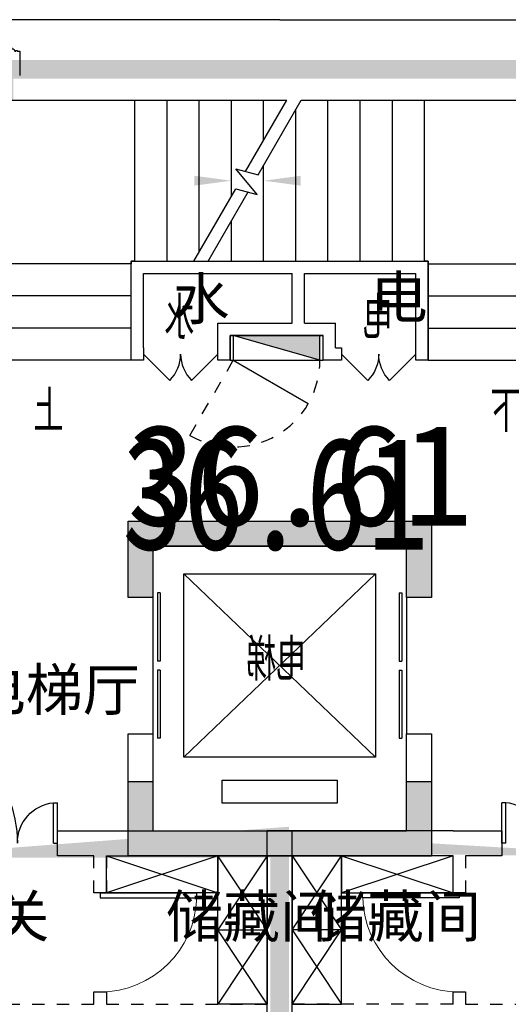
# Model space of a CAD drawing. Header units: millimetres. Extents: x 296296 to 297283, y 219875 to 220035.
# Tile 78 of 256: x 296702 to 296706, y 220016 to 220024. Entities that reach past the tile are written whole.
import ezdxf

# ---------------------------------------------------------------- set-up
doc = ezdxf.new("R2010")
doc.units = ezdxf.units.MM
for name, pattern in [('185洋房-中间套（报建版）-旧规$0$DASH', [0.35, 0.25, -0.1]), ('185洋房-边套（报建版）-旧规$0$DASH', [0.35, 0.25, -0.1]), ('DASH', [0.35, 0.25, -0.1])]:
    doc.linetypes.add(name, pattern=pattern)
doc.layers.add('$面积结果', color=7, linetype='Continuous')
doc.layers.add('面积-住宅全面积', color=1, linetype='Continuous')
doc.layers.add('面积-计容-住宅-1', color=1, linetype='Continuous', lineweight=0)
doc.styles.add('_TCH_DIM', font='SIMPLEX', dxfattribs={"bigfont": 'GBCBIG'})
doc.styles.add('dw', font='simhei.ttf')
doc.styles.get("Standard").update_dxf_attribs({"font": 'arial.ttf'})

# ---------------------------------------------------------------- blocks, each defined once
blk = doc.blocks.new('*U14')
at = {"lineweight": -2}
blk.add_hatch(color=253, dxfattribs=at).paths.add_polyline_path([(0, 200), (700, 0), (0, 0)])
at = {"color": 253, "linetype": 'DASH', "lineweight": -2}
blk.add_line((1050, 806.2177826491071), (700, 200), dxfattribs=at)
at = {"color": 253, "lineweight": -2}
for p, q in [((700, 200), (93.7822173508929, 550)), ((0, 200), (0, 0)), ((700, 200), (0, 200)), ((0, 200), (700, 0)), ((700, 0), (700, 200)), ((0, 0), (700, 0))]:
    blk.add_line(p, q, dxfattribs=at)
at = {"color": 253, "linetype": 'DASH', "lineweight": -2}
blk.add_arc((700, 200), 700, 60.00000000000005, 180, dxfattribs=at)
blk = doc.blocks.new('$DORLIB2D$00000127')
at = {"color": 253, "lineweight": -2}
for points in [[(-0.5333333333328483, 0.7948983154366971), (-0.5333333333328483, 0.690405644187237)], [(-0.0333333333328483, 0.7948983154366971), (-0.5333333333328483, 0.7948983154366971)], [(-0.0333333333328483, 0.7948983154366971), (-0.0333333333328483, 0.690405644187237)], [(0.5333333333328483, 0.7948983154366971), (0.0333333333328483, 0.7948983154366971)], [(0.0333333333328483, 0.7948983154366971), (0.0333333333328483, 0.690405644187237)], [(0.5333333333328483, 0.7948983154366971), (0.5333333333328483, 0.690405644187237)], [(-0.0333333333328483, 0.690405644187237), (-0.5333333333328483, 0.690405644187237)], [(0.5333333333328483, 0.690405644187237), (0.0333333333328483, 0.690405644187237)], [(0.5, 0.4999999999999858), (-0.5, 0.4999999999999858)]]:
    blk.add_lwpolyline(points, dxfattribs=at)
blk = doc.blocks.new('$DORLIB2D$00000116')
at = {"color": 253, "lineweight": -2}
for p, q in [((-0.4999999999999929, 7.1e-15), (-0.146446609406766, 0.353553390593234)), ((0.5000000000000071, 7.1e-15), (0.1464466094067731, 0.353553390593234))]:
    blk.add_line(p, q, dxfattribs=at)
for centre, radius, start, end in [((-0.4999999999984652, 4.832e-13), 0.4999999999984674, 0, 45), ((0.4999999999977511, 9.059e-13), 0.4999999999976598, 135, 180)]:
    blk.add_arc(centre, radius, start, end, dxfattribs=at)
blk = doc.blocks.new('洋房核心筒（标准层）')
at = {"color": 253}
for p, q in [((13399.99999975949, 9700.000023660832), (13400.00000002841, 13200.00000022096)), ((13400.00000002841, 13200.00000022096), (13600.00000002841, 13200.00000020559)), ((14930.00000002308, 13200.00000001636), (13599.99999987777, 13200.00000002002)), ((13599.99999987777, 13200.00000002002), (13599.99999987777, 11879.99999977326)), ((13599.99999975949, 9700.000023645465), (13600.00000002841, 13200.00000020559)), ((15926.98729813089, 13199.99999989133), (14930.00000002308, 13200.00000001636)), ((14929.99999986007, 11900.00000001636), (14930.00000002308, 13200.00000001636)), ((15189.99999986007, 11899.99999998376), (15190.00000002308, 13199.99999998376)), ((15449.99999986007, 11899.99999995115), (15450.00000002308, 13199.99999995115)), ((15709.99999986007, 11899.99999991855), (15710.00000002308, 13199.99999991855)), ((16275.05942885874, 12597.12138459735), (15926.98729813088, 13199.99999989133)), ((17270.00000002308, 13199.99999972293), (16042.45735196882, 13199.99999987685)), ((16375.05942886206, 12623.91630382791), (16042.45735196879, 13199.99999987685)), ((16229.99999998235, 12875.16660483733), (16230.00000002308, 13199.99999985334)), ((16489.99999992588, 12424.83339483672), (16490.00000002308, 13199.99999982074)), ((16749.99999986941, 11974.50018483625), (16750.00000002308, 13199.99999978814)), ((17009.99999986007, 11899.99999975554), (17010.00000002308, 13199.99999975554)), ((17269.99999986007, 11899.99999972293), (17270.00000002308, 13199.99999972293)), ((18600.00000003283, 13199.99999955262), (17269.99999994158, 13199.99999972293)), ((18599.9999998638, 11879.99999964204), (18600.00000003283, 13199.99999955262)), ((18599.99999976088, 9700.000023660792), (18600.00000002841, 13199.9999995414)), ((18600.00000002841, 13199.9999995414), (18800.00000002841, 13199.99999952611)), ((18799.99999976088, 9700.000023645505), (18800.00000002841, 13199.99999952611)), ((15969.99999986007, 11899.99999988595), (15970.00000001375, 13125.49981483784)), ((16229.99999986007, 11899.99999985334), (16229.99999995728, 12675.16660483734)), ((16455.45941541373, 12645.45941528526), (16275.05942885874, 12597.12138459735)), ((16282.56718102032, 12439.41447386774), (16455.45941541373, 12645.45941528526)), ((16454.91873227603, 12485.5959328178), (16282.56718102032, 12439.41447386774)), ((16793.01270175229, 11899.99999978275), (16454.91873227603, 12485.5959328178)), ((16677.54264791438, 11899.99999979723), (16354.91873227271, 12458.80101358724)), ((16489.99999986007, 11899.99999982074), (16489.9999999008, 12224.83339483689)), ((13599.99999987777, 11879.9999998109), (13599.9999998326, 11099.9999998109)), ((14899.99999987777, 11879.99999973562), (13599.99999987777, 11879.9999998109)), ((14899.99999987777, 11900.00000002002), (14929.99999986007, 11900.00000001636)), ((14899.99999987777, 11879.99999973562), (14899.99999987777, 11900.00000002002)), ((14899.99999983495, 11100.00000003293), (14899.99999988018, 11900.00000003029)), ((15999.99999988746, 11899.99999988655), (14899.99999988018, 11900.00000003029)), ((14899.99999987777, 11879.99999973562), (14899.9999998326, 11099.99999973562)), ((16677.54264791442, 11899.99999979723), (14929.99999986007, 11900.00000001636)), ((17299.99999987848, 11899.99999971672), (15999.99999988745, 11899.99999988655)), ((17269.99999986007, 11899.99999972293), (16793.01270175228, 11899.99999978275)), ((17269.99999986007, 11899.99999972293), (17299.99999986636, 11899.99999971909)), ((17299.99999986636, 11899.99999971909), (17299.9999998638, 11879.99999971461)), ((17299.99999983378, 11099.99999971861), (17299.99999987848, 11899.99999971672)), ((17299.99999982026, 11099.99999971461), (17299.9999998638, 11879.99999971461)), ((17299.9999998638, 11879.99999971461), (18599.9999998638, 11879.99999964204)), ((18599.99999982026, 11099.99999964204), (18599.9999998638, 11879.99999964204)), ((14999.9999998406, 11200.00000001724), (14999.99999987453, 11800.00000001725)), ((15899.9999998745, 11799.99999989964), (14999.99999987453, 11800.00000001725)), ((15899.99999985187, 11399.99999988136), (15899.9999998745, 11799.99999989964)), ((17199.99999987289, 11799.9999997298), (15999.99999987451, 11799.99999988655)), ((15999.99999985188, 11399.99999986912), (15999.99999987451, 11799.99999988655)), ((17199.99999983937, 11199.99999972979), (17199.99999987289, 11799.9999997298)), ((14899.99999986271, 11619.99999973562), (13599.99999986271, 11619.9999998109)), ((17299.99999984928, 11619.99999971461), (18599.99999984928, 11619.99999964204)), ((15649.99999984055, 11199.99999991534), (15649.99999985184, 11399.99999991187)), ((15899.99999985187, 11399.99999988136), (15649.99999985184, 11399.99999991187)), ((16599.99999985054, 11399.99999979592), (15999.99999985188, 11399.99999986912)), ((16599.99999983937, 11199.99999979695), (16599.99999985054, 11399.99999979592)), ((14899.99999984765, 11359.99999973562), (13599.99999984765, 11359.9999998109)), ((15749.99999983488, 11099.99999989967), (15749.99999984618, 11299.99999989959)), ((15999.99999984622, 11299.99999986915), (15749.99999984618, 11299.99999989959)), ((16499.99999984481, 11299.99999980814), (15999.99999984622, 11299.99999986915)), ((16499.99999983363, 11099.99999980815), (16499.99999984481, 11299.99999980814)), ((17299.99999983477, 11359.99999971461), (18599.99999983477, 11359.99999964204)), ((14999.99999985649, 11100.00000001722), (14999.99999987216, 11200.00000001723)), ((15649.99999984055, 11199.99999991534), (15599.99999987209, 11199.99999992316)), ((15599.99999987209, 11199.99999992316), (15599.99999985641, 11099.99999992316)), ((16599.99999980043, 11099.99999979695), (16599.99999981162, 11199.99999979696)), ((17199.99999983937, 11199.99999972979), (17199.99999980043, 11099.9999997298)), ((14899.9999998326, 11099.99999973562), (13599.9999998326, 11099.9999998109)), ((14899.99999983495, 11100.00000003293), (14999.99999985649, 11100.00000001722)), ((15599.99999985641, 11099.99999992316), (15749.99999983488, 11099.99999989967)), ((16499.99999983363, 11099.99999980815), (16599.99999980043, 11099.99999979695)), ((17199.99999980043, 11099.9999997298), (17299.99999983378, 11099.99999971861)), ((17299.99999982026, 11099.99999971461), (18599.99999982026, 11099.99999964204)), ((14874.99999968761, 9800.000023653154), (14874.99999965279, 9185.000023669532)), ((17324.99999968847, 9800.000023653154), (14874.99999968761, 9800.000023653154)), ((17324.99999965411, 9185.000023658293), (17324.99999968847, 9800.000023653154)), ((13399.99999975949, 9700.000023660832), (13599.99999975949, 9700.000023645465)), ((18599.99999976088, 9700.000023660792), (18799.99999976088, 9700.000023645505)), ((15074.99999965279, 9185.00002365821), (15074.99999967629, 9600.000023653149)), ((17124.9999996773, 9600.000023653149), (15074.99999967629, 9600.000023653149)), ((17124.9999996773, 9600.000023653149), (17124.99999965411, 9185.000023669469)), ((14874.99999965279, 9185.000023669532), (15074.99999965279, 9185.00002365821)), ((17124.99999965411, 9185.000023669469), (17324.99999965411, 9185.000023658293)), ((15074.9999995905, 8085.000023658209), (14874.9999995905, 8085.000023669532)), ((14874.9999995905, 8085.000023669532), (14874.99999953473, 7100.000023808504)), ((15074.99999954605, 7300.000023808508), (15074.9999995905, 8085.000023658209)), ((17324.99999959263, 8085.000023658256), (17124.99999959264, 8085.000023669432)), ((17124.99999959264, 8085.000023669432), (17124.99999954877, 7300.000023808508)), ((17324.9999995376, 7100.000023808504), (17324.99999959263, 8085.000023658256)), ((17124.99999954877, 7300.000023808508), (15074.99999954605, 7300.000023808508)), ((17324.9999995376, 7100.000023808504), (14874.99999953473, 7100.000023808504))]:
    blk.add_line(p, q, dxfattribs=at)
at = {"color": 253, "lineweight": -2}
for p, q in [((16874.99999966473, 9375.000023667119), (15324.99999966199, 9375.000023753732)), ((15324.99999966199, 9375.000023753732), (15324.99999957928, 7895.000023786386)), ((16874.99999958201, 7895.000023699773), (15324.99999966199, 9375.000023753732)), ((16874.99999966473, 9375.000023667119), (15324.99999957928, 7895.000023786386)), ((16874.99999958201, 7895.000023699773), (16874.99999966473, 9375.000023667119)), ((15324.99999957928, 7895.000023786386), (16874.99999958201, 7895.000023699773)), ((16564.99999957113, 7710.000023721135), (15634.9999995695, 7710.000023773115)), ((15634.9999995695, 7710.000023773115), (15634.99999955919, 7525.000023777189)), ((16564.99999956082, 7525.000023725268), (16564.99999957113, 7710.000023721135)), ((15634.99999955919, 7525.000023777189), (16564.99999956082, 7525.000023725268))]:
    blk.add_line(p, q, dxfattribs=at)
at = {"color": 253}
for points in [[(14249.99999982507, 10969.99999977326, 0, 0, 0), (14249.99999987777, 12550.00000002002, 0, 0, 0), (16229.99999994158, 12549.99999985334, 0, 80.00000000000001, 0), (15929.99999994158, 12549.9999998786, 0, 0, 0)], [(17949.999999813, 10969.99999967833, 0, 0, 0), (17949.99999994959, 12549.99999963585, 0, 0, 0), (16489.99999994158, 12549.99999982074, 0, 80.00000000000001, 0), (16789.99999994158, 12549.99999982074, 0, 0, 0)]]:
    blk.add_lwpolyline(points, format="xyseb", dxfattribs=at)
at = {"color": 253, "lineweight": -2}
blk.add_lwpolyline([(17299.99999980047, 11099.99992195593), (17299.99999989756, 11899.99999971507), (14899.99999988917, 11900.00000006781), (14899.99999977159, 11100.0000000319)], dxfattribs=at)
blk.add_lwpolyline([(15749.99999983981, 11299.99999997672), (16499.99999983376, 11299.99999997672), (16499.99999983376, 11099.99999980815), (15749.99999983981, 11099.99999980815)], close=True, dxfattribs=at)
at = {"color": 253, "lineweight": -2, "xscale": -1, "rotation": 180}
blk.add_blockref('*U14', (15774.94990664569, 11299.98568751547), dxfattribs=at)
at = {"color": 253}
for name, p, xscale, yscale, zscale, rotation in [('$DORLIB2D$00000116', (15299.99999986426, 11149.9999999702), 600, 600, 600, 179.9999999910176), ('$DORLIB2D$00000116', (16899.999999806, 11149.99999976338), -600, 600, -600, 179.9999999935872), ('$DORLIB2D$00000127', (14974.99999962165, 8635.000023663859), 1100, -200, 1100, 89.99999999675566), ('$DORLIB2D$00000127', (17224.99999962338, 8635.000023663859), 1100, 200, 1100, 89.99999999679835)]:
    blk.add_blockref(name, p, dxfattribs=dict(at, xscale=xscale, yscale=yscale, zscale=zscale, rotation=rotation))
at = {"color": 253, "style": '_TCH_DIM'}
for s, p in [('电', (15184.66559205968, 11273.07109868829)), ('水', (16787.66644105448, 11273.07109868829)), ('上', (17845.74468065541, 10519.89999967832)), ('下', (14155.05319131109, 10519.89999977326)), ('电梯', (15884.71652595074, 8513.51764473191))]:
    blk.add_text(s, height=337.5886524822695, dxfattribs=at).set_placement(p)
blk = doc.blocks.new('wy53eu64i765i57i78i')
for points in [[(999499.8556617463, 189358.4377288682), (999499.8556617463, 188743.4382978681), (999299.8556617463, 188743.4382978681), (999299.8556617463, 189158.4377288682), (997249.8552427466, 189158.4377288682), (997249.8552427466, 188743.4391328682), (997049.8552427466, 188743.4391328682), (997049.8552427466, 189358.4377288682)], [(999499.8556617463, 187258.4361428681), (999499.8556617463, 186658.4377868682), (997049.8552427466, 186658.4377868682), (997049.8552427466, 187258.4361428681), (997249.8552427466, 187258.4361428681), (997249.8552427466, 186858.4377828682), (999299.8556617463, 186858.4377828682), (999299.8556617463, 187258.4361428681)]]:
    blk.add_hatch(color=253).paths.add_polyline_path(points, flags=0)
at = {"color": 253}
for points in [[(999499.8556617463, 189358.4377288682), (999499.8556617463, 188743.4382978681), (999299.8556617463, 188743.4382978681), (999299.8556617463, 189158.4377288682), (997249.8552427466, 189158.4377288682), (997249.8552427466, 188743.4391328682), (997049.8552427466, 188743.4391328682), (997049.8552427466, 189358.4377288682), (999499.8556617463, 189358.4377288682)], [(999499.8556617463, 187258.4361428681), (999499.8556617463, 186658.4377868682), (997049.8552427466, 186658.4377868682), (997049.8552427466, 187258.4361428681), (997249.8552427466, 187258.4361428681), (997249.8552427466, 186858.4377828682), (999299.8556617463, 186858.4377828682), (999299.8556617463, 187258.4361428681), (999499.8556617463, 187258.4361428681)]]:
    blk.add_lwpolyline(points, close=True, dxfattribs=at)
blk = doc.blocks.new('sayea5yuteaytuytrauyt')
h = blk.add_hatch()
h.set_pattern_fill('钢筋混凝土', color=253, scale=100)
h.set_pattern_definition([(45, (0, 0), (-176.7766952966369, 176.7766952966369), []), (49.99999999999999, (0, 0), (717.2601826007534, -62.75213498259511), [75, -825]), (355, (0, 0), (-138.751333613, 752.1921337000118), [60, -660]), (100.4514, (59.77168, -5.22934), (578.5093817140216, 689.4395420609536), [63.74019000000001, -701.142112]), (46.1842, (0, 200), (1067.241048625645, -165.5190143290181), [112.5, -1237.5]), (96.63560000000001, (88.936745, 186.206693), (934.6627055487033, 974.1178709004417), [95.610288, -1051.713]), (351.1842, (0, 200), (934.6619451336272, 974.1186009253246), [90, -990]), (21, (100, 150), (596.9070521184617, -402.6188906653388), [75, -825]), (326.0000000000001, (100, 150), (243.3153319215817, 725.150045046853), [60, -660]), (71.4514, (149.742233, 116.448394), (840.22262858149, 322.5304967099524), [63.74019000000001, -701.142112]), (37.5, (0, 0), (12.15985531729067, 332.8938538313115), [0, -652, 0, -670, 0, -662.5]), (7.5, (0, 0), (263.0695374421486, 394.4117118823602), [0, -382, 0, -637, 0, -252.5]), (327.5, (-223, 0), (533.822436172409, -22.55487173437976), [0, -250, 0, -780, 0, -1035]), (317.5, (-323, 0), (583.1861693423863, 100.1049823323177), [0, -325, 0, -518, 0, -735])])
h.paths.add_polyline_path([(1007424.854593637, 89058.43775986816), (1007424.854593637, 87258.43856486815), (1007174.854593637, 87258.43856486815), (1007174.854593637, 89058.43775986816)])
h.paths.add_polyline_path([(1021574.855280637, 89058.43775986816), (1021574.855280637, 87258.43856486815), (1021324.855280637, 87258.43856486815), (1021324.855280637, 89058.43775986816)])
h.paths.add_polyline_path([(989374.8548266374, 89058.43775186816), (989374.8548266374, 87258.43815686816), (989124.8548266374, 87258.43815686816), (989124.8548266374, 89058.43775186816)])
h.paths.add_polyline_path([(1039624.855051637, 89058.43775186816), (1039624.855051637, 87258.43815686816), (1039374.855051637, 87258.43815686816), (1039374.855051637, 89058.43775186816)])
h.paths.add_polyline_path([(1014474.854936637, 87858.43815686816), (1014474.854936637, 84858.43816086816), (1014274.854936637, 84858.43816086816), (1014274.854936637, 87858.43815686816)])
h.paths.add_polyline_path([(1044574.854944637, 92958.43692786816), (1044574.854944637, 91158.43691286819), (1044374.854944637, 91158.43691286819), (1044374.854944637, 92758.43691286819), (1044074.854822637, 92758.43691286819), (1044074.854822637, 92958.43691286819)])
h.paths.add_polyline_path([(984374.8549336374, 92758.43691286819), (984374.8549336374, 91158.43691286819), (984174.8549336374, 91158.43691286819), (984174.8548116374, 92958.43691286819), (984674.8550556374, 92958.43691286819), (984674.8550556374, 92758.43691286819)])
h.paths.add_polyline_path([(1027974.850721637, 92758.43691286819), (1027974.850721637, 91258.40206186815), (1027774.850721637, 91258.40206186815), (1027774.850721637, 92958.43691286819), (1028324.850721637, 92958.43691286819), (1028324.850721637, 92758.43691286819)])
h.paths.add_polyline_path([(1000974.859155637, 92958.43691286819), (1000974.859155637, 91258.40206186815), (1000774.859155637, 91258.40206186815), (1000774.859155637, 92758.43691286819), (1000424.859155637, 92758.43691286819), (1000424.859155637, 92958.43691286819)])
h.paths.add_polyline_path([(1033174.859613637, 92958.43691286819), (1033174.859613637, 91258.40205786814), (1032974.859613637, 91258.40205786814), (1032974.859613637, 92758.43691286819), (1032624.859613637, 92758.43691286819), (1032624.859613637, 92958.43691286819)])
h.paths.add_polyline_path([(995774.8502636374, 92758.43691286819), (995774.8502636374, 91258.40205786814), (995574.8502636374, 91258.40205786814), (995574.8502636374, 92958.43691286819), (996124.8502636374, 92958.43691286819), (996124.8502636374, 92758.43691286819)])
h.paths.add_polyline_path([(1014874.854936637, 80258.43772586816), (1014874.854936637, 80058.43772586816), (1014274.854936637, 80058.43772586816), (1014274.854936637, 81858.43772586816), (1014474.854936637, 81858.43772586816), (1014474.854936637, 80258.43772586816)])
h.paths.add_polyline_path([(1046674.855165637, 92358.43775186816), (1046674.855165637, 90658.43777086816), (1046474.855165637, 90658.43777086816), (1046474.855165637, 92158.43775186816), (1046024.855051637, 92158.43775186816), (1046024.855051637, 92358.43775186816)])
h.paths.add_polyline_path([(982274.8547116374, 92158.43775186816), (982274.8547116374, 90658.43777086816), (982074.8547116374, 90658.43777086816), (982074.8547116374, 92358.43775186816), (982724.8548266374, 92358.43775186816), (982724.8548266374, 92158.43775186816)])
h.paths.add_polyline_path([(1042874.855566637, 80058.43772586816), (1042874.855604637, 79458.43791586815), (1042074.855596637, 79458.43791586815), (1042074.855596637, 79658.43791586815), (1042674.855566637, 79658.43791586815), (1042674.855528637, 80258.43772586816), (1043624.855539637, 80258.43772586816), (1043624.855539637, 80058.43772586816)])
h.paths.add_polyline_path([(1010674.855341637, 80058.43772586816), (1010674.855379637, 79458.43791586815), (1009874.855367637, 79458.43791586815), (1009874.855367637, 79658.43791586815), (1010474.855341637, 79658.43791586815), (1010474.855303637, 80258.43772586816), (1011424.855310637, 80258.43772586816), (1011424.855310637, 80058.43772586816)])
h.paths.add_polyline_path([(1018874.854505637, 79658.43791586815), (1018874.854505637, 79458.43791586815), (1018074.854498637, 79458.43791586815), (1018074.854536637, 80058.43772586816), (1017324.854563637, 80058.43772586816), (1017324.854563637, 80258.43772586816), (1018274.854536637, 80258.43773286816), (1018274.854536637, 79658.43791586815)])
h.paths.add_polyline_path([(986674.8542806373, 79658.43791586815), (986674.8542806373, 79458.43791586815), (985874.8542736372, 79458.43791586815), (985874.8543116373, 80058.43772586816), (985124.8543376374, 80058.43772586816), (985124.8543376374, 80258.43772586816), (986074.8543116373, 80258.43773286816), (986074.8543116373, 79658.43791586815)])
h.paths.add_polyline_path([(1016574.855280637, 92758.43691286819), (1016574.855280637, 91158.43691286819), (1016374.855280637, 91158.43691286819), (1016374.855280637, 92158.43775186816), (1016074.855051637, 92158.43775186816), (1016074.855051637, 92358.43775186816), (1016374.855280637, 92358.43775186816), (1016374.855280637, 92958.43691286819), (1016874.855280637, 92958.43691286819), (1016874.855280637, 92758.43691286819)])
h.paths.add_polyline_path([(1012374.854593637, 92158.43775186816), (1012374.854593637, 91158.43691286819), (1012174.854593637, 91158.43691286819), (1012174.854593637, 92758.43691286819), (1011874.854593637, 92758.43691286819), (1011874.854593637, 92958.43691286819), (1012374.854593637, 92958.43691286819), (1012374.854593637, 92358.43775186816), (1012674.854826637, 92358.43775186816), (1012674.854826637, 92158.43775186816)])
h.paths.add_polyline_path([(1031699.854631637, 87258.43614286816), (1031699.854631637, 86658.43778686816), (1029249.854215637, 86658.43778686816), (1029249.854215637, 87258.43614286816), (1029449.854215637, 87258.43614286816), (1029449.854215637, 86858.43778286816), (1031499.854631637, 86858.43778286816), (1031499.854631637, 87258.43614286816)])
h.paths.add_polyline_path([(999499.8556616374, 87258.43614286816), (999499.8556616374, 86658.43778686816), (997049.8552426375, 86658.43778686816), (997049.8552426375, 87258.43614286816), (997249.8552426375, 87258.43614286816), (997249.8552426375, 86858.43778286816), (999299.8556616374, 86858.43778286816), (999299.8556616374, 87258.43614286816)])
h.paths.add_polyline_path([(1029449.854215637, 89158.43772886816), (1029449.854215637, 88743.43829786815), (1029249.854215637, 88743.43829786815), (1029249.854215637, 89358.43772886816), (1031699.854631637, 89358.43772886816), (1031699.854631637, 88743.43913286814), (1031499.854631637, 88743.43913286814), (1031499.854631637, 89158.43772886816)])
h.paths.add_polyline_path([(999499.8556616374, 89358.43772886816), (999499.8556616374, 88743.43829786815), (999299.8556616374, 88743.43829786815), (999299.8556616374, 89158.43772886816), (997249.8552426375, 89158.43772886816), (997249.8552426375, 88743.43913286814), (997049.8552426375, 88743.43913286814), (997049.8552426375, 89358.43772886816)])
h.paths.add_polyline_path([(1026174.845110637, 92958.43691286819), (1026174.845110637, 90058.43717586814), (1025974.845110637, 90058.43717586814), (1025974.845110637, 92758.43691286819), (1025574.850809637, 92758.43691286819), (1025574.850809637, 92958.43691286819)])
h.paths.add_polyline_path([(1002774.864763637, 92758.43691286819), (1002774.864763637, 90058.43717586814), (1002574.864763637, 90058.43717586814), (1002574.864763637, 92958.43691286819), (1003174.859068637, 92958.43691286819), (1003174.859068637, 92758.43691286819)])
h.paths.add_polyline_path([(993974.8547306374, 92958.43691686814), (993974.8547306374, 90058.44779286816), (993774.8547306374, 90058.44779286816), (993774.8547306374, 92758.43691286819), (993374.8515306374, 92758.43691286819), (993374.8515306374, 92958.43691286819)])
h.paths.add_polyline_path([(1034974.855142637, 92758.43691286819), (1034974.855142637, 90058.44779286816), (1034774.855142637, 90058.44779286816), (1034774.855142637, 92958.43691686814), (1035374.858343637, 92958.43691286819), (1035374.858343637, 92758.43691286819)])
h.paths.add_polyline_path([(1046674.855165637, 83408.43776386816), (1046674.855165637, 80058.43772586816), (1046074.855165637, 80058.43772586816), (1046074.855165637, 80258.43772586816), (1046474.855165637, 80258.43772586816), (1046474.855165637, 83408.43776386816)])
h.paths.add_polyline_path([(982674.8547116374, 80258.43772586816), (982674.8547116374, 80058.43772586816), (982074.8547116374, 80058.43772586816), (982074.8547116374, 83408.43776386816), (982274.8547116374, 83408.43776386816), (982274.8547116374, 80258.43772586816)])
h.paths.add_polyline_path([(1001674.854280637, 89358.43772886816), (1001674.854280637, 86658.43778686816), (1001474.854280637, 86658.43778686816), (1001474.854280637, 89158.43772886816), (1000774.859155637, 89158.43772886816), (1000774.859155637, 89358.43772886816)])
h.paths.add_polyline_path([(1027274.855596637, 89158.43772886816), (1027274.855596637, 86658.43778686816), (1027074.855596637, 86658.43778686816), (1027074.855596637, 89358.43772886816), (1027974.850721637, 89358.43772886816), (1027974.850721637, 89158.43772886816)])
h.paths.add_polyline_path([(995074.8548266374, 89158.43772886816), (995074.8548266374, 86658.43778686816), (994874.8548266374, 86658.43778686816), (994874.8548266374, 89358.43772886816), (995774.8502636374, 89358.43772886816), (995774.8502636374, 89158.43772886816)])
h.paths.add_polyline_path([(1033874.855051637, 89358.43772886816), (1033874.855051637, 86658.43778686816), (1033674.855051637, 86658.43778686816), (1033674.855051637, 89158.43772886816), (1032974.859613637, 89158.43772886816), (1032974.859613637, 89358.43772886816)])
h.paths.add_polyline_path([(989374.8548266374, 92958.43691286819), (989374.8548266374, 92158.43691286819), (988974.8548266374, 92158.43691286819), (988974.8548266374, 92958.43691286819)])
h.paths.add_polyline_path([(1007574.854593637, 92958.43691286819), (1007574.854593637, 92158.43691286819), (1007174.854593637, 92158.43691286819), (1007174.854593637, 92958.43691286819)])
h.paths.add_polyline_path([(995074.8548266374, 79658.43738986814), (995074.8548266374, 79258.43738986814), (994374.8548266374, 79258.43738986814), (994374.8548266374, 79658.43738986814)])
h.paths.add_polyline_path([(1002174.854280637, 79658.43738986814), (1002174.854280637, 79258.43738986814), (1001474.854280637, 79258.43738986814), (1001474.854280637, 79658.43738986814)])
h.paths.add_polyline_path([(1027274.855596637, 79658.43738986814), (1027274.855596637, 79258.43738986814), (1026574.855596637, 79258.43738986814), (1026574.855596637, 79658.43738986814)])
h.paths.add_polyline_path([(1034374.855051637, 79658.43738986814), (1034374.855051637, 79258.43738986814), (1033674.855051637, 79258.43738986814), (1033674.855051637, 79658.43738986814)])
h.paths.add_polyline_path([(1039774.855051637, 92958.43691286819), (1039774.855051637, 92158.43691286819), (1039374.855051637, 92158.43691286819), (1039374.855051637, 92958.43691286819)])
h.paths.add_polyline_path([(1021574.855280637, 92958.43691286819), (1021574.855280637, 92158.43691286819), (1021174.855280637, 92158.43691286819), (1021174.855280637, 92958.43691286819)])
at = {"color": 253}
for points in [[(1029449.854215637, 89158.43772886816), (1029449.854215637, 88743.43829786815), (1029249.854215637, 88743.43829786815), (1029249.854215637, 89358.43772886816), (1031699.854631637, 89358.43772886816), (1031699.854631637, 88743.43913286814), (1031499.854631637, 88743.43913286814), (1031499.854631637, 89158.43772886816), (1029449.854215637, 89158.43772886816)], [(1031699.854631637, 87258.43614286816), (1031699.854631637, 86658.43778686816), (1029249.854215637, 86658.43778686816), (1029249.854215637, 87258.43614286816), (1029449.854215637, 87258.43614286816), (1029449.854215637, 86858.43778286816), (1031499.854631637, 86858.43778286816), (1031499.854631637, 87258.43614286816), (1031699.854631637, 87258.43614286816)]]:
    blk.add_lwpolyline(points, close=True, dxfattribs=at)
blk = doc.blocks.new('4uyh5uj6kj67j75rykjtuk7tsik76ykj')
at = {"color": 253}
for s, p in [('水', (854609.0294802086, 432986.5)), ('电', (856209.4869270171, 432999)), ('电梯厅', (852963.5, 429830)), ('玄关', (852694.0000000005, 428000)), ('储藏间', (854557, 428000)), ('储藏间', (855718.7741610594, 428000))]:
    blk.add_text(s, height=337.5886524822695, dxfattribs=at).set_placement(p)
blk = doc.blocks.new('185洋房外包（2F南入）-边(报建版）')
at = {"color": 253}
blk.add_lwpolyline([(32722.70269730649, 24299.57976449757), (18247.70266484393, 24299.57976449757), (18247.70266484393, 23699.57976411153), (16072.70266338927, 23699.57976411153), (16072.70266338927, 21764.57976613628), (15772.70266338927, 21764.57976613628), (15772.70266338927, 13634.57976324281), (16072.70266338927, 13634.57976324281), (16072.70266338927, 10499.57976526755), (19947.70266338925, 10499.57976526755), (19947.70266338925, 9599.579765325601), (28222.70266194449, 9599.57976492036), (28222.70266194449, 8999.579764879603), (32722.70269730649, 8999.579764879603)], dxfattribs=at)
blk = doc.blocks.new('*U1067')
at = {"color": 253}
blk.add_lwpolyline([(0, 10), (0, -40), (50.00000000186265, -40), (50.00000000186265, -37), (57.00000000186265, -37), (57.00000000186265, -34.0000000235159), (60.00000000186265, -34.0000000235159, 0.4142135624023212), (67.00000000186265, -27.0000000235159), (67.00000000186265, -24.0000000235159), (74.00000000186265, -24.0000000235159), (74.00000000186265, -21.0000000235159), (115.0000009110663, -21.00000039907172), (115.0000008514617, -16.00000011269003), (125.000000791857, -15.99999999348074), (125.0000006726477, -6.000000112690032), (130.0000015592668, -6.000000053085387, 0.4039906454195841), (150.0000010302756, 14.99999982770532), (160.0000006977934, 14.99999974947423), (160.0000006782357, 12.49999989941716, 0.9999999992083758), (170.0000008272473, 12.49999985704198), (170.0000008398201, 14.99999980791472), (190.0000014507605, 14.99999980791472), (190.0000014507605, 209.9999998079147)], format="xyb", dxfattribs=at)
blk = doc.blocks.new('185洋房外包（2F南入）-中间(报建版）')
at = {"color": 253}
blk.add_lwpolyline([(11907.36403493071, 24299.57976449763), (28007.36406885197, 24299.57976449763)], dxfattribs=at)
at = {"color": 253, "rotation": 180}
blk.add_blockref('*U1067', (14197.36403924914, 24059.57977569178), dxfattribs=at)
blk = doc.blocks.new('*U1183')
at = {"color": 253}
for p, q in [((599.99999941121, 150), (-600.000000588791, 150)), ((-600.000000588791, 150), (-600.000000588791, -250)), ((-600.000000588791, -250), (-5.88790499e-07, 150)), ((0, -250), (-600.000000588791, 150)), ((0, 150), (0, -250)), ((0, 150), (0, -250)), ((0, -250), (599.99999941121, 150)), ((599.99999941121, -250), (0, 150)), ((599.99999941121, -250), (599.99999941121, 150)), ((-600.000000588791, -250), (599.99999941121, -250))]:
    blk.add_line(p, q, dxfattribs=at)
blk = doc.blocks.new('*U1184')
at = {"color": 253}
for p, q in [((450.0000880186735, 150), (-450.0000891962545, 150)), ((-450.0000891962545, 150), (-450.0000891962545, -150)), ((-450.0000891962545, 150), (450.0000880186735, -150)), ((450.0000880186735, 150), (-450.0000891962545, -150)), ((450.0000880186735, -150), (450.0000880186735, 150)), ((-450.0000891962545, -150), (450.0000880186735, -150))]:
    blk.add_line(p, q, dxfattribs=at)
blk = doc.blocks.new('185洋房-中间套（报建版）-旧规$0$洋房户型$0$$DorLib2D$00000225')
at = {"color": 253}
for p, q in [((0.4750000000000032, -0.0014478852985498), (0.4750000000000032, 0.7521225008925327)), ((0.4750000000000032, 0.7521225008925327), (0.5000000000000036, 0.7521225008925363)), ((0.5000000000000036, -0.0014478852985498), (0.5000000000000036, 0.7521225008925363)), ((-0.4999999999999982, -3.6e-15), (-0.5, 0.252035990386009)), ((-0.4750000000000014, 0.252035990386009), (-0.5, 0.252035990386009)), ((-0.4749999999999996, -3.6e-15), (-0.4750000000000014, 0.252035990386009)), ((-0.4749999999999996, -3.6e-15), (-0.4999999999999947, -3.6e-15)), ((0.4750000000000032, -0.0014478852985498), (0.4999999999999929, -0.0014478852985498))]:
    blk.add_line(p, q, dxfattribs=at)
for centre, radius, start, end in [((0.5046168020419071, -0.0019208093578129), 0.7546247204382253, 92.24926861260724, 179.7237749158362), ((-0.5007908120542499, 0.0025725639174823), 0.2507930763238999, 359.7898704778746, 84.09743784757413)]:
    blk.add_arc(centre, radius, start, end, dxfattribs=at)
blk = doc.blocks.new('185洋房-中间套（报建版）-旧规$0$洋房户型$0$$DorLib2D$00000001')
at = {"color": 253}
for p, q in [((0.45, 0.9750000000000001), (0.5000000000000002, 0.9750000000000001)), ((0.45, 0), (0.45, 0.9750000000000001)), ((0.5, 0), (0.5, 0.9750000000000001)), ((0.5, 0), (0.45, 0))]:
    blk.add_line(p, q, dxfattribs=at)
at = {"color": 253, "lineweight": 13}
blk.add_arc((0.475, 0), 0.975, 91.4692835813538, 180, dxfattribs=at)
blk = doc.blocks.new('185洋房-中间套（报建版）-旧规')
at = {"color": 253, "linetype": 'Continuous'}
for p, q in [((16000.00189563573, 5900.00001082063), (16000.00233138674, 7299.999979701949)), ((17500.00230027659, 7299.999979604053), (16000.00233138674, 7299.999979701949)), ((17893.99665124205, 7299.99997957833), (17500.00230027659, 7299.999979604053)), ((17893.996651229, 7099.999979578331), (17893.99665124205, 7299.99997957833)), ((16200.00189563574, 5899.999979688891), (16200.00226913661, 7099.999979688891)), ((17500.00227166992, 7099.99997960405), (16200.00226913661, 7099.999979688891)), ((17600.00227166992, 7099.999979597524), (17893.996651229, 7099.999979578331)), ((16000.00074649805, 2350.000032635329), (16000.00189563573, 5900.000012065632))]:
    blk.add_line(p, q, dxfattribs=at)
at = {"color": 253, "linetype": '185洋房-中间套（报建版）-旧规$0$DASH'}
for p, q in [((17500.00227166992, 7099.99997960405), (17500.00218586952, 6800.000000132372)), ((17600.00218586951, 6799.999971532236), (17600.00227166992, 7099.999979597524)), ((17500.00218586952, 6800.000000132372), (17600.00218586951, 6799.999971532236)), ((17500.00195706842, 6000.000000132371), (17500.00192846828, 5899.99997960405)), ((17600.00195706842, 5999.999971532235), (17500.00195706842, 6000.000000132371)), ((17600.00192846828, 5899.999979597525), (17600.00195706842, 5999.999971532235)), ((17500.00192846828, 5899.99997960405), (16200.00189563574, 5899.999979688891)), ((18299.9999321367, 5899.999979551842), (17600.00192846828, 5899.999979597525))]:
    blk.add_line(p, q, dxfattribs=at)
at = {"color": 253}
for name, p, xscale, yscale, zscale, rotation in [('185洋房-中间套（报建版）-旧规$0$洋房户型$0$$DorLib2D$00000225', (18543.99665123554, 7199.999979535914), -1300, -1300, 200, 179.999999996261), ('185洋房-中间套（报建版）-旧规$0$洋房户型$0$$DorLib2D$00000001', (17550.00207146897, 6399.999985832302), 800, 800, 100, 89.99998361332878)]:
    blk.add_blockref(name, p, dxfattribs=dict(at, xscale=xscale, yscale=yscale, zscale=zscale, rotation=rotation))
at = {"color": 253, "rotation": 270}
blk.add_blockref('*U1183', (16450.00204869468, 6499.999979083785), dxfattribs=at)
at = {"color": 253}
blk.add_blockref('*U1184', (17050.00213789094, 6949.999979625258), dxfattribs=at)
blk = doc.blocks.new('*U1130')
at = {"color": 253}
for p, q in [((599.9999994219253, 150), (-600.0000005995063, 150)), ((-600.0000005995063, 150), (-600.0000005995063, -250)), ((-600.0000005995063, -250), (-5.88790499e-07, 150)), ((0, -250), (-600.0000005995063, 150)), ((0, 150), (0, -250)), ((0, 150), (0, -250)), ((0, -250), (599.9999994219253, 150)), ((599.9999994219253, -250), (0, 150)), ((599.9999994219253, -250), (599.9999994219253, 150)), ((-600.0000005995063, -250), (599.9999994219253, -250))]:
    blk.add_line(p, q, dxfattribs=at)
blk = doc.blocks.new('*U1131')
at = {"color": 253}
for p, q in [((450.0001090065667, 150), (-450.0001101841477, 150)), ((-450.0001101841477, 150), (-450.0001101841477, -150)), ((-450.0001101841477, 150), (450.0001090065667, -150)), ((450.0001090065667, 150), (-450.0001101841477, -150)), ((450.0001090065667, -150), (450.0001090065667, 150)), ((-450.0001101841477, -150), (450.0001090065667, -150))]:
    blk.add_line(p, q, dxfattribs=at)
blk = doc.blocks.new('185洋房-边套（报建版）-旧规$0$洋房户型$0$$DorLib2D$00000225')
at = {"color": 253}
for p, q in [((0.4750000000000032, -0.0014478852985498), (0.4750000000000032, 0.7521225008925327)), ((0.4750000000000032, 0.7521225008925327), (0.5000000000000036, 0.7521225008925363)), ((0.5000000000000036, -0.0014478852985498), (0.5000000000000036, 0.7521225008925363)), ((-0.4999999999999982, -3.6e-15), (-0.5, 0.252035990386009)), ((-0.4750000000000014, 0.252035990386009), (-0.5, 0.252035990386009)), ((-0.4749999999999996, -3.6e-15), (-0.4750000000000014, 0.252035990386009)), ((-0.4749999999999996, -3.6e-15), (-0.4999999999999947, -3.6e-15)), ((0.4750000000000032, -0.0014478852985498), (0.4999999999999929, -0.0014478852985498))]:
    blk.add_line(p, q, dxfattribs=at)
for centre, radius, start, end in [((0.5046168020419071, -0.0019208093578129), 0.7546247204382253, 92.24926861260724, 179.7237749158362), ((-0.5007908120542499, 0.0025725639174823), 0.2507930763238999, 359.7898704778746, 84.09743784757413)]:
    blk.add_arc(centre, radius, start, end, dxfattribs=at)
blk = doc.blocks.new('185洋房-边套（报建版）-旧规$0$洋房户型$0$$DorLib2D$00000001')
at = {"color": 253}
for p, q in [((0.45, 0.9750000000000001), (0.5000000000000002, 0.9750000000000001)), ((0.45, 0), (0.45, 0.9750000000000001)), ((0.5, 0), (0.5, 0.9750000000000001)), ((0.5, 0), (0.45, 0))]:
    blk.add_line(p, q, dxfattribs=at)
at = {"color": 253, "lineweight": 13}
blk.add_arc((0.475, 0), 0.975, 91.4692835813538, 180, dxfattribs=at)
blk = doc.blocks.new('185洋房-边套（报建版）-旧规')
at = {"color": 253, "linetype": 'Continuous'}
for p, q in [((14699.9976642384, 7299.999979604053), (14306.00328089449, 7299.999979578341)), ((14306.00328089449, 7299.999979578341), (14306.00328090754, 7099.999979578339)), ((14699.9976642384, 7299.999979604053), (16199.9976007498, 7299.999979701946)), ((16199.99803650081, 5900.000010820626), (16199.9976007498, 7299.999979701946)), ((14306.00328090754, 7099.999979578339), (14599.99766424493, 7099.999979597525)), ((14699.99766424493, 7099.999979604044), (15999.99766299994, 7099.999979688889)), ((15999.99803650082, 5899.999979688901), (15999.99766299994, 7099.999979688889)), ((16199.9991856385, 2350.000032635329), (16199.99803650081, 5900.000012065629))]:
    blk.add_line(p, q, dxfattribs=at)
at = {"color": 253, "linetype": '185洋房-边套（报建版）-旧规$0$DASH'}
for p, q in [((14599.99766424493, 7099.999979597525), (14599.99766424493, 6799.999979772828)), ((14699.99766424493, 6799.999979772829), (14699.99766424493, 7099.999979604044)), ((14599.99766424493, 6799.999979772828), (14699.99766424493, 6799.999979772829)), ((14699.99766424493, 5999.999979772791), (14599.99766424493, 5999.999979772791)), ((14599.99766424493, 5999.999979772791), (14599.99766424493, 5899.999979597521)), ((14699.99766424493, 5899.999979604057), (14699.99766424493, 5999.999979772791)), ((14599.99766424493, 5899.999979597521), (13899.99999999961, 5899.999979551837)), ((14699.99766424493, 5899.999979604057), (15999.99803650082, 5899.999979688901))]:
    blk.add_line(p, q, dxfattribs=at)
at = {"color": 253}
for name, p, xscale, yscale, zscale, rotation in [('185洋房-边套（报建版）-旧规$0$洋房户型$0$$DorLib2D$00000225', (13656.003280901, 7199.999979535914), -1300, 1300, 200, 3.7389702e-09), ('185洋房-边套（报建版）-旧规$0$洋房户型$0$$DorLib2D$00000001', (14649.99766424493, 6399.999979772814), 800, -800, 100, 90)]:
    blk.add_blockref(name, p, dxfattribs=dict(at, xscale=xscale, yscale=yscale, zscale=zscale, rotation=rotation))
at = {"color": 253, "xscale": -1}
blk.add_blockref('*U1131', (15149.99777325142, 6949.999979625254), dxfattribs=at)
at = {"color": 253, "xscale": -1, "rotation": 90}
blk.add_blockref('*U1130', (15749.99788344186, 6499.999979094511), dxfattribs=at)

msp = doc.modelspace()

# ---------------------------------------------------------------- block references
at = {"yscale": 0.001, "zscale": 0.001}
for name, p, xscale in [('185洋房外包（2F南入）-中间(报建版）', (296715.8859680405, 219999.4666216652), -0.001), ('185洋房外包（2F南入）-边(报建版）', (296736.701306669, 219999.4666216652), -0.001), ('4uyh5uj6kj67j75rykjtuk7tsik76ykj', (295848.5037488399, 219588.3577637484), 0.001), ('wy53eu64i765i57i78i', (295705.7037488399, 219830.3577637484), 0.001), ('sayea5yuteaytuytrauyt', (295673.5037488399, 219930.3577637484), 0.001), ('洋房核心筒（标准层）', (296720.0786040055, 220009.9162014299), -0.001)]:
    msp.add_blockref(name, p, dxfattribs=dict(at, xscale=xscale))

# ---------------------------------------------------------------- next in the draw order: block references
at = {"xscale": -0.001, "yscale": 0.001, "zscale": 0.001}
msp.add_blockref('185洋房-中间套（报建版）-旧规', (296720.0786040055, 220009.9162014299), dxfattribs=at)

# ---------------------------------------------------------------- next in the draw order: block references
msp.add_blockref('185洋房-边套（报建版）-旧规', (296720.0786040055, 220009.9162014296), dxfattribs=at)

# ---------------------------------------------------------------- next in the draw order: linework, layer by layer
at = {"layer": '面积-计容-住宅-1', "const_width": 0.15}
for points in [[(296706.7286042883, 220023.3662014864), (296706.72860215, 220022.7662014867), (296706.6786042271, 220022.7662014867), (296706.6786043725, 220020.6162014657), (296706.5786045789, 220020.6162014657), (296706.5786042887, 220019.6162014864), (296707.2786042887, 220019.6162014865), (296707.278604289, 220017.1162014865), (296700.678604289, 220017.1162014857), (296700.6786042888, 220019.6162014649), (296701.3786042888, 220019.6162014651), (296701.3786039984, 220020.6162013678), (296701.2786042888, 220020.6162013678), (296701.2786043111, 220022.7662012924), (296701.2286040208, 220022.7662012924), (296701.2286042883, 220023.3662014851)], [(296699.6785974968, 220020.9162018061), (296695.0786040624, 220020.9162014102), (296695.0786043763, 220022.0162014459), (296693.278604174, 220022.0162014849), (296693.2786044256, 220022.7162015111), (296689.8786044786, 220022.7162014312), (296689.8786044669, 220022.1162014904), (296687.8786043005, 220022.1162014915), (296687.8786042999, 220015.8162014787), (296687.8786043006, 220015.8162014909), (296687.8786043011, 220011.0162014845), (296691.5786043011, 220011.016201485), (296691.5786043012, 220010.4162014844), (296695.0786043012, 220010.4162014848), (296695.078604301, 220012.1662014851), (296700.5786043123, 220012.1662014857), (296700.5786043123, 220012.1662014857), (296703.9786043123, 220012.1662014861), (296703.9786043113, 220017.1162014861), (296700.6786043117, 220017.1162014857), (296700.6786043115, 220019.6162014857), (296701.3786043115, 220019.6162014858), (296701.3786043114, 220020.6162013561), (296699.6785974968, 220020.6162018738)], [(296708.2786111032, 220020.9162018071), (296712.8786045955, 220020.9162014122), (296712.8786042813, 220022.016201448), (296714.6786044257, 220022.0162014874), (296714.6786041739, 220022.7162015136), (296718.0786041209, 220022.7162014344), (296718.0786041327, 220022.1162014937), (296719.5786031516, 220022.1162014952), (296719.5786031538, 220014.4162014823), (296720.2286042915, 220014.4162014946), (296720.2286042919, 220011.0162014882), (296716.3786043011, 220011.0162014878), (296716.3786043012, 220010.4162014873), (296712.8786043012, 220010.4162014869), (296712.878604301, 220012.1662014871), (296707.3786042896, 220012.1662014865), (296707.3786042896, 220012.1662014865), (296703.9786042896, 220012.1662014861), (296703.9786042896, 220017.1162014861), (296707.278604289, 220017.1162014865), (296707.2786042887, 220019.6162014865), (296706.5786042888, 220019.6162014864), (296706.5786042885, 220020.6162013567), (296708.2786111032, 220020.6162018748)]]:
    msp.add_lwpolyline(points, close=True, dxfattribs=at)

# ---------------------------------------------------------------- next in the draw order: texts
at = {"layer": '$面积结果', "color": 1, "style": 'dw'}
msp.add_text('36.61', height=0.820663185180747, dxfattribs=at).set_placement((296702.7452463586, 220019.68078350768))
at = {"layer": '面积-住宅全面积', "color": 1, "style": 'dw', "width": 0.7999999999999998}
msp.add_text('36.61', height=0.9100000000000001, dxfattribs=at).set_placement((296702.7051385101, 220019.4873095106))

doc.saveas('drawing.dxf')
